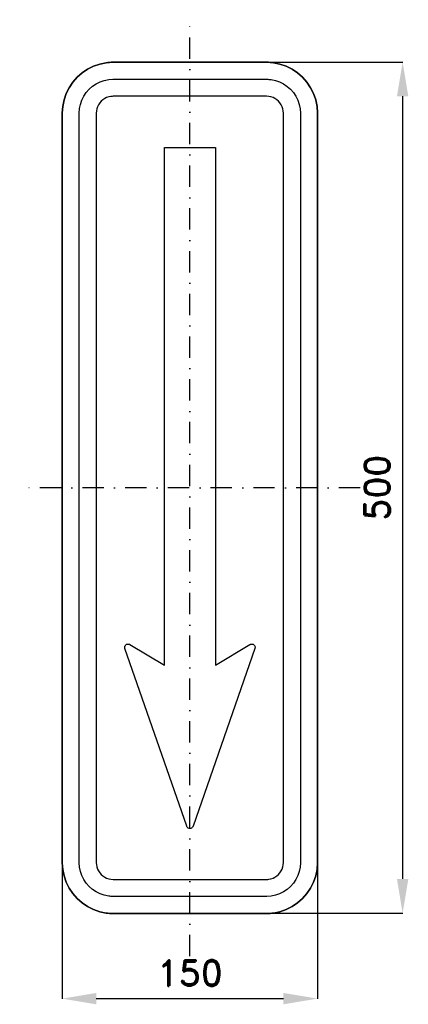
# Model space of a CAD drawing. Header units: millimetres. Extents: x -100 to 128, y -303 to 275.
import ezdxf

# ---------------------------------------------------------------- set-up
doc = ezdxf.new("R2010")
doc.units = ezdxf.units.MM
doc.header["$LTSCALE"] = 5
doc.linetypes.add('ČERCHOVANÁX2', pattern=[2, 1, -0.5, 0, -0.5])
doc.layers.add('Kóty', color=2, linetype='Continuous')
doc.layers.add('Značka', color=7, linetype='Continuous')
doc.styles.get("Standard").update_dxf_attribs({"font": 'romand.shx', "height": 15})
doc.dimstyles.get("Standard").update_dxf_attribs({"dimtxt": 15, "dimasz": 20, "dimexe": 0.18, "dimexo": 0.0625, "dimgap": 7.5, "dimtad": 1, "dimdec": 0, "dimzin": 0, "dimdsep": 46, "dimtxsty": 'Standard', "dimcen": 0.09, "dimadec": 0, "dimazin": 0, "dimtfac": 1, "dimtdec": 0, "dimtofl": 0, "dimtmove": 0, "dimatfit": 3, "dimfxl": 1, "dimtolj": 1, "dimtzin": 0, "dimarcsym": 0})

# ---------------------------------------------------------------- blocks, each defined once
blk = doc.blocks.new('*D0')
at = {"layer": 'Defpoints', "color": 0, "transparency": 16777216}
for p in [(37.56, 250), (49.1, -249.73), (125, -249.73)]:
    blk.add_point(p, dxfattribs=at)
at = {"layer": 'Kóty', "color": 0, "lineweight": -2, "transparency": 16777216}
for p, q in [((37.62, 250), (125.18, 250)), ((125, 230), (125, -229.73)), ((49.16, -249.73), (125.18, -249.73))]:
    blk.add_line(p, q, dxfattribs=at)
at = {"layer": 'Kóty', "color": 0, "transparency": 16777216}
for points in [[(121.67, 230), (128.33, 230), (125, 250)], [(121.67, -229.73), (128.33, -229.73), (125, -249.73)]]:
    blk.add_solid(points, dxfattribs=at)
at = {"layer": 'Kóty', "color": 0, "transparency": 16777216, "insert": (110, 0.14), "char_height": 15, "attachment_point": 5, "rotation": 90}
blk.add_mtext('\\A1;500', dxfattribs=at)
blk = doc.blocks.new('*D1')
at = {"layer": 'Defpoints', "color": 0, "transparency": 16777216}
for p in [(-75, -220), (75, -220), (75, -300)]:
    blk.add_point(p, dxfattribs=at)
at = {"layer": 'Kóty', "color": 0, "lineweight": -2, "transparency": 16777216}
for p, q in [((-75, -220.06), (-75, -300.18)), ((75, -220.06), (75, -300.18)), ((-55, -300), (55, -300))]:
    blk.add_line(p, q, dxfattribs=at)
at = {"layer": 'Kóty', "color": 0, "transparency": 16777216}
for points in [[(-55, -296.67), (-55, -303.33), (-75, -300)], [(55, -296.67), (55, -303.33), (75, -300)]]:
    blk.add_solid(points, dxfattribs=at)
at = {"layer": 'Kóty', "color": 0, "transparency": 16777216, "insert": (0, -285), "char_height": 15, "attachment_point": 5}
blk.add_mtext('\\A1;150', dxfattribs=at)

msp = doc.modelspace()

# ---------------------------------------------------------------- linework, layer by layer
at = {"layer": 'Značka', "color": 6, "linetype": 'ČERCHOVANÁX2', "ltscale": 2.5}
for points in [[(0, -275), (0, 275)], [(100, 0), (-100, 0)]]:
    msp.add_lwpolyline(points, dxfattribs=at)
at = {"layer": 'Značka', "color": 5}
for points in [[(-45, -250), (-45.1, -250), (-45.2, -249.999, -0.0321632), (-49.1, -249.728), (-52.9, -248.937), (-56.6, -247.692), (-60.1, -245.941), (-63.3, -243.785), (-66.2, -241.213), (-68.8, -238.302), (-70.9, -235.068), (-72.7, -231.595), (-73.9, -227.916), (-74.7, -224.108), (-75, -220.236), (-75, -220.118), (-75, -220), (-75, 220), (-75, 220.118), (-75, 220.236), (-74.7, 224.109), (-73.9, 227.916), (-72.7, 231.598), (-70.9, 235.068), (-68.8, 238.301), (-66.2, 241.213), (-63.3, 243.788), (-60.1, 245.941), (-56.6, 247.68), (-52.9, 248.937), (-49.1, 249.741, -0.0367427), (-45.2, 249.999), (-45.1, 250), (-45, 250), (45, 250), (45.1, 250), (45.2, 249.999, -0.0321652), (49.1, 249.728), (52.9, 248.937), (56.6, 247.692), (60.1, 245.941), (63.3, 243.785), (66.2, 241.213), (68.8, 238.302), (70.9, 235.068), (72.7, 231.595), (73.9, 227.916), (74.7, 224.108), (75, 220.236), (75, 220.118), (75, 220), (75, -220), (75, -220.118), (75, -220.236), (74.7, -224.109), (73.9, -227.916), (72.7, -231.598), (70.9, -235.068), (68.8, -238.301), (66.2, -241.213), (63.3, -243.788), (60.1, -245.941), (56.6, -247.68), (52.9, -248.937), (49.1, -249.741, -0.0367388), (45.2, -249.999), (45.1, -250), (45, -250), (-45, -250)], [(-45, -250), (45, -250), (45.1, -250), (45.2, -249.999, 0.0321632), (49.1, -249.728), (52.9, -248.937), (56.6, -247.692), (60.1, -245.941), (63.3, -243.785), (66.2, -241.213), (68.8, -238.302), (70.9, -235.068), (72.7, -231.595), (73.9, -227.916), (74.7, -224.108), (75, -220.236), (75, -220.118), (75, -220), (75, 220), (75, 220.118), (75, 220.236), (74.7, 224.109), (73.9, 227.916), (72.7, 231.598), (70.9, 235.068), (68.8, 238.301), (66.2, 241.213), (63.3, 243.788), (60.1, 245.941), (56.6, 247.68), (52.9, 248.937), (49.1, 249.741, 0.0367427), (45.2, 249.999), (45.1, 250), (45, 250), (-45, 250), (-45.1, 250), (-45.2, 249.999, 0.0321652), (-49.1, 249.728), (-52.9, 248.937), (-56.6, 247.692), (-60.1, 245.941), (-63.3, 243.785), (-66.2, 241.213), (-68.8, 238.302), (-70.9, 235.068), (-72.7, 231.595), (-73.9, 227.916), (-74.7, 224.108), (-75, 220.236), (-75, 220.118), (-75, 220), (-75, -220), (-75, -220.118), (-75, -220.236), (-74.7, -224.109), (-73.9, -227.916), (-72.7, -231.598), (-70.9, -235.068), (-68.8, -238.301), (-66.2, -241.213), (-63.3, -243.788), (-60.1, -245.941), (-56.6, -247.68), (-52.9, -248.937), (-49.1, -249.741, 0.0367388), (-45.2, -249.999), (-45.1, -250), (-45, -250)], [(-45, -240), (-45.1, -240), (-45.2, -239.999, -0.0321908), (-47.7, -239.818), (-50.3, -239.291), (-52.7, -238.461), (-55, -237.294), (-57.2, -235.857), (-59.1, -234.142), (-60.9, -232.201), (-62.3, -230.045), (-63.5, -227.73), (-64.3, -225.277), (-64.8, -222.738), (-65, -220.157), (-65, -220.079), (-65, -220), (-65, 220), (-65, 220.079), (-65, 220.157), (-64.8, 222.74), (-64.3, 225.277), (-63.5, 227.732), (-62.3, 230.045), (-60.9, 232.201), (-59.1, 234.142), (-57.2, 235.859), (-55, 237.294), (-52.7, 238.453), (-50.3, 239.291), (-47.7, 239.827), (-45.2, 239.999), (-45.1, 240), (-45, 240), (45, 240), (45.1, 240), (45.2, 239.999, -0.0321908), (47.7, 239.818), (50.3, 239.291), (52.7, 238.461), (55, 237.294), (57.2, 235.857), (59.1, 234.142), (60.9, 232.201), (62.3, 230.045), (63.5, 227.73), (64.3, 225.277), (64.8, 222.738), (65, 220.157), (65, 220.079), (65, 220), (65, -220), (65, -220.079), (65, -220.157), (64.8, -222.74), (64.3, -225.277), (63.5, -227.732), (62.3, -230.045), (60.9, -232.201), (59.1, -234.142), (57.2, -235.859), (55, -237.294), (52.7, -238.453), (50.3, -239.291), (47.7, -239.827), (45.2, -239.999), (45.1, -240), (45, -240), (-45, -240)], [(-45, -230), (45, -230), (45, -230), (45.1, -230, 0.0321082), (46.4, -229.909), (47.6, -229.646), (48.9, -229.231), (50, -228.647), (51.1, -227.928), (52.1, -227.071), (52.9, -226.101), (53.6, -225.023), (54.2, -223.865), (54.6, -222.639), (54.9, -221.369), (55, -220.079), (55, -220.039), (55, -220), (55, 220), (55, 220.039), (55, 220.079), (54.9, 221.37), (54.6, 222.639), (54.2, 223.866), (53.6, 225.023), (52.9, 226.1), (52.1, 227.071), (51.1, 227.929), (50, 228.647), (48.9, 229.227), (47.6, 229.646), (46.4, 229.914), (45.1, 230), (45, 230), (45, 230), (-45, 230), (-45, 230), (-45.1, 230, 0.032114), (-46.4, 229.909), (-47.6, 229.646), (-48.9, 229.231), (-50, 228.647), (-51.1, 227.928), (-52.1, 227.071), (-52.9, 226.101), (-53.6, 225.023), (-54.2, 223.865), (-54.6, 222.639), (-54.9, 221.369), (-55, 220.079), (-55, 220.039), (-55, 220), (-55, -220), (-55, -220.039), (-55, -220.079), (-54.9, -221.37), (-54.6, -222.639), (-54.2, -223.866), (-53.6, -225.023), (-52.9, -226.1), (-52.1, -227.071), (-51.1, -227.929), (-50, -228.647), (-48.9, -229.227), (-47.6, -229.646), (-46.4, -229.914), (-45.1, -230), (-45, -230), (-45, -230)], [(-15, -74), (-15, 200), (15, 200), (15, -74), (15, -104.149), (35.27, -91.987), (35.36, -91.94), (35.44, -91.895), (35.81, -91.76), (36.2, -91.705, -0.0650588), (36.68, -91.736), (37.15, -91.891), (37.56, -92.148), (37.9, -92.502), (38.14, -92.924), (38.27, -93.394), (38.3, -93.786), (38.24, -94.171), (38.22, -94.266), (38.19, -94.359), (1.89, -198.718), (1.85, -198.81), (1.81, -198.901), (1.62, -199.242), (1.35, -199.536), (0.95, -199.824), (0.49, -200), (0, -200.064, -0.0652948), (-0.49, -200), (-0.95, -199.824), (-1.35, -199.536), (-1.62, -199.243), (-1.81, -198.901), (-1.85, -198.81), (-1.89, -198.718), (-38.19, -94.359), (-38.22, -94.265), (-38.24, -94.171), (-38.3, -93.785), (-38.27, -93.394), (-38.14, -92.924), (-37.9, -92.502), (-37.56, -92.147), (-37.15, -91.891), (-36.68, -91.737), (-36.2, -91.705), (-35.81, -91.759), (-35.44, -91.895), (-35.36, -91.939), (-35.27, -91.987), (-15, -104.149), (-15, -74)]]:
    msp.add_lwpolyline(points, format="xyb", dxfattribs=at)

# ---------------------------------------------------------------- dimensions: what is measured, and where the dimension line sits
at = {"layer": 'Kóty'}
dim = msp.add_linear_dim(base=(125, -249.728), p1=(37.562, 250), p2=(49.1, -249.728), angle=90, dimstyle='Standard', dxfattribs=at)
dim.commit()
dim.dimension.update_dxf_attribs({"geometry": '*D0', "text_midpoint": (110, 0.136)})
dim = msp.add_linear_dim(base=(75, -300), p1=(-75, -220), p2=(75, -220), dimstyle='Standard', dxfattribs=at)
dim.commit()
dim.dimension.update_dxf_attribs({"geometry": '*D1', "text_midpoint": (0, -285)})

doc.saveas('drawing.dxf')
